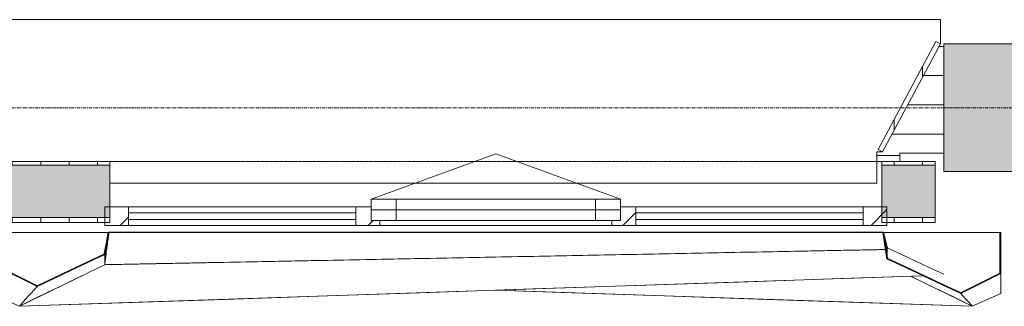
# Model space of a CAD drawing. Header units: millimetres. Extents: x -3388 to 301539, y -5590 to 54660.
# Tile 29 of 216: x 34326 to 37788, y 11901 to 12910. Entities that reach past the tile are written whole.
import ezdxf

# ---------------------------------------------------------------- set-up
doc = ezdxf.new("R2010")
doc.units = ezdxf.units.MM
doc.linetypes.add('Hidden_2', pattern=[2, 1, -1])
doc.linetypes.add('stramienlijn', pattern=[21, 12, -3, 3, -3])
for name, color, linetype, lineweight in [('A-DETL-MBND', 5, 'Continuous', 9), ('A-FLOR', 192, 'Continuous', 13), ('A-GENM', 13, 'Continuous', 9), ('A-GLAZ', 151, 'Continuous', 9), ('A-GLAZ-CURT', 52, 'Continuous', 9), ('A-GLAZ-CWMG', 51, 'Continuous', 9), ('A-WALL', 113, 'Continuous', 9), ('A-WALL-PATT', 111, 'Continuous', 18), ('S-COLS', 52, 'Continuous', 13), ('S-GRID', 1, 'Continuous', 9)]:
    doc.layers.add(name, color=color, linetype=linetype, lineweight=lineweight)
pattern_1 = [(90, (34200, 12196), (-100, 6e-15), [])]

# ---------------------------------------------------------------- blocks, each defined once
blk = doc.blocks.new('Prefab_Betonkolom_Rechthoekig - Prefab kolom rechthoekig 450x450-1702233-4e verdieping - bouwdeel 3_ 4_ 5')
at = {"layer": 'S-COLS', "lineweight": 9}
blk.add_hatch(color=254, dxfattribs=at).paths.add_polyline_path([(-225, -225), (225, -225), (225, 225), (-225, 225)], flags=0)
at = {"layer": 'S-COLS', "color": 8, "lineweight": 9}
for p, q in [((225, 225), (-225, 225)), ((-225, 225), (-225, -225)), ((225, -225), (225, 225)), ((-225, -225), (225, -225))]:
    blk.add_line(p, q, dxfattribs=at)
blk = doc.blocks.new('stadhuis Zoetermeer_constructie_4_rvt-1-4e verdieping - bouwdeel 3_ 4_ 5')
at = {"layer": 'A-DETL-MBND', "color": 254}
for p, q in [((37420, 12432), (37339, 12432)), ((37420, 12440), (37420, 12432)), ((37575, 12440), (37420, 12440)), ((37420, 12432), (37420, 12410.5))]:
    blk.add_line(p, q, dxfattribs=at)
at = {"layer": 'A-FLOR', "color": 8, "lineweight": 9}
blk.add_line((37392.6, 12507), (37575, 12507), dxfattribs=at)
at = {"lineweight": 9, "rotation": 270.0000000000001}
blk.add_blockref('Prefab_Betonkolom_Rechthoekig - Prefab kolom rechthoekig 450x450-1702233-4e verdieping - bouwdeel 3_ 4_ 5', (37800, 12600), dxfattribs=at)
blk = doc.blocks.new('Rectangular Mullion - 31_CWM_065x84-2930151-4e verdieping - bouwdeel 3_ 4_ 5')
at = {"layer": 'A-GLAZ-CWMG'}
for p, q in [((43692, 12251), (44491, 12251)), ((43692, 12186), (44491, 12186))]:
    blk.add_line(p, q, dxfattribs=at)
blk = doc.blocks.new('Rectangular Mullion - 31_CWM_065x84-V41-4e verdieping - bouwdeel 3_ 4_ 5')
at = {"layer": 'A-GLAZ-CWMG'}
h = blk.add_hatch(dxfattribs=at)
h.set_pattern_fill('FP_44', color=256, style=0, pattern_type=2)
h.set_pattern_definition([(45, (-37375, -12218.5), (-449.013, 449.013), []), (45, (-37216.25, -12218.5), (6e-14, 898.026), []), (45, (-37533.75, -12218.5), (6e-14, 898.026), [])])
h.paths.add_polyline_path([(-52.1, -32.5), (0, -32.5), (0, 32.5), (-84, 32.5), (-84, -32.5)], flags=0)
at = {"layer": 'A-GLAZ-CWMG', "lineweight": 18}
for p, q in [((0, 32.5), (-84, 32.5)), ((-84, 32.5), (-84, -32.5)), ((0, -32.5), (0, 32.5)), ((-84, -32.5), (0, -32.5))]:
    blk.add_line(p, q, dxfattribs=at)
blk = doc.blocks.new('System Panel - 31_CWP_glas_gevel-3643622-4e verdieping - bouwdeel 3_ 4_ 5')
at = {"layer": 'A-GLAZ-CURT', "lineweight": 13}
for p, q in [((399.5, 12), (-399.5, 12)), ((-399.5, 12), (-399.5, -12)), ((399.5, -12), (399.5, 12)), ((-399.5, -12), (399.5, -12))]:
    blk.add_line(p, q, dxfattribs=at)
blk = doc.blocks.new('31_WI_raam_1 - raam KADER GEVEL-3643624-4e verdieping - bouwdeel 3_ 4_ 5')
at = {"layer": 'A-GLAZ'}
for p, q in [((-350, 15), (-438, 15)), ((-438, 15), (-438, -60)), ((-350, -60), (-350, 15)), ((438, 15), (350, 15)), ((350, 15), (350, -60)), ((438, -60), (438, 15)), ((-438, -60), (-350, -60)), ((350, -60), (438, -60))]:
    blk.add_line(p, q, dxfattribs=at)
at = {"layer": 'A-GLAZ', "lineweight": 13}
for p, q in [((-438, -22.5), (-438, 15)), ((-438, 15), (438, 15)), ((438, 15), (438, -22.5)), ((438, -22.5), (-438, -22.5)), ((-438, -60), (-438, -22.5)), ((-438, -22.5), (438, -22.5)), ((438, -22.5), (438, -60)), ((438, -60), (-438, -60))]:
    blk.add_line(p, q, dxfattribs=at)
blk = doc.blocks.new('Rectangular Mullion - 31_CWM_065x84-V42-4e verdieping - bouwdeel 3_ 4_ 5')
at = {"layer": 'A-GLAZ-CWMG'}
h = blk.add_hatch(dxfattribs=at)
h.set_pattern_fill('FP_45', color=256, style=0, pattern_type=2)
h.set_pattern_definition([(135, (34625, -12218.5), (-449.013, -449.013), []), (135, (34466.25, -12218.5), (-898.026, 6e-14), []), (135, (34783.75, -12218.5), (-898.026, 6e-14), [])])
h.paths.add_polyline_path([(-64.1, -32.5), (-84, -32.5), (-84, 32.5), (0, 32.5), (0, -32.5)], flags=0)
at = {"layer": 'A-GLAZ-CWMG', "lineweight": 18}
for p, q in [((-84, 32.5), (0, 32.5)), ((-84, -32.5), (-84, 32.5)), ((0, 32.5), (0, -32.5)), ((0, -32.5), (-84, -32.5))]:
    blk.add_line(p, q, dxfattribs=at)
blk = doc.blocks.new('Rectangular Mullion - 31_CWM_065x84-V43-4e verdieping - bouwdeel 3_ 4_ 5')
at = {"layer": 'A-GLAZ-CWMG'}
h = blk.add_hatch(dxfattribs=at)
h.set_pattern_fill('FP_46', color=256, style=0, pattern_type=2)
h.set_pattern_definition([(135, (36450, -12218.5), (-449.013, -449.013), []), (135, (36291.25, -12218.5), (-898.026, 6e-14), []), (135, (36608.75, -12218.5), (-898.026, 6e-14), [])])
h.paths.add_polyline_path([(12, -32.5), (-42, -32.5), (-42, 32.5), (12, 32.5), (12, -15), (42, -15), (42, -32.5)], flags=0)
at = {"layer": 'A-GLAZ-CWMG', "lineweight": 18}
for p, q in [((-42, 32.5), (12, 32.5)), ((-42, -32.5), (-42, 32.5)), ((42, -32.5), (-42, -32.5)), ((42, -15), (42, -32.5))]:
    blk.add_line(p, q, dxfattribs=at)
blk = doc.blocks.new('Rectangular Mullion - 31_CWM_065x84-2930152-4e verdieping - bouwdeel 3_ 4_ 5')
at = {"layer": 'A-GLAZ-CWMG'}
for p, q in [((41909, 12251), (42708, 12251)), ((41909, 12186), (42708, 12186))]:
    blk.add_line(p, q, dxfattribs=at)
blk = doc.blocks.new('Rectangular Mullion - 31_CWM_065x84-V44-4e verdieping - bouwdeel 3_ 4_ 5')
at = {"layer": 'A-GLAZ-CWMG'}
h = blk.add_hatch(dxfattribs=at)
h.set_pattern_fill('FP_47', color=256, style=0, pattern_type=2)
h.set_pattern_definition([(135, (35550, -12218.5), (-449.013, -449.013), []), (135, (35391.25, -12218.5), (-898.026, 6e-14), []), (135, (35708.75, -12218.5), (-898.026, 6e-14), [])])
h.paths.add_polyline_path([(-42, -32.5), (-42, -15), (-12, -15), (-12, 32.5), (42, 32.5), (42, -32.5), (-12, -32.5)], flags=0)
at = {"layer": 'A-GLAZ-CWMG', "lineweight": 18}
for p, q in [((-12, 32.5), (42, 32.5)), ((42, 32.5), (42, -32.5)), ((-42, -32.5), (-42, -15)), ((42, -32.5), (-42, -32.5))]:
    blk.add_line(p, q, dxfattribs=at)
blk = doc.blocks.new('Rectangular Mullion - 31_CWM_065x84-2930149-4e verdieping - bouwdeel 3_ 4_ 5')
at = {"layer": 'A-GLAZ-CWMG'}
blk.add_line((43608, 12186), (42792, 12186), dxfattribs=at)
blk = doc.blocks.new('BI val - BI val-3643697-4e verdieping - bouwdeel 3_ 4_ 5')
at = {"layer": 'A-GLAZ', "lineweight": 13}
for p in [(-438, 37.5), (438, 37.5)]:
    blk.add_line(p, (0, 196.9), dxfattribs=at)
blk = doc.blocks.new('31_Gevelopening_v2 - Merk_A-01-V21-4e verdieping - bouwdeel 3_ 4_ 5')
at = {"layer": 'A-GLAZ', "linetype": 'Hidden_2'}
for p, q in [((-1357, -107.3), (-1339, -107.3)), ((1357, -107.3), (-1357, -107.3)), ((-1339, -107.3), (-1357, -107.3)), ((-908.3, -107.3), (-1336.2, -107.3)), ((1336.2, -107.3), (908.3, -107.3))]:
    blk.add_line(p, q, dxfattribs=at)
blk = doc.blocks.new('00_kader 3550x3250 - 00_kader 3550x3250-V46-4e verdieping - bouwdeel 3_ 4_ 5')
at = {"layer": 'A-GENM'}
for points in [[(34225, 12051.1), (34228, 12051.1), (34228, 12161), (34225, 12161), (34225, 12136.8)], [(34625, 12081.3), (34640, 12161), (34637.1, 12161.6), (34622.1, 12081.9)], [(34387.8, 11970.3), (34625, 12083.2), (34623.7, 12085.9), (34386.5, 11973.1)], [(34387.8, 11970.3), (34389.1, 11973), (34226.3, 12053.8), (34225, 12051.1), (34294, 12016.9)]]:
    blk.add_hatch(color=256, dxfattribs=at).paths.add_polyline_path(points, flags=0)
at = {"layer": 'A-GENM', "lineweight": 13}
for p, q in [((34228, 12161), (34225, 12161)), ((34225, 12161), (34225, 12051.1)), ((34228, 12051.1), (34228, 12161)), ((34640, 12161), (34637.1, 12161.6)), ((34622.1, 12081.9), (34625, 12081.3)), ((34226.3, 12053.8), (34225, 12051.1)), ((34225, 12051.1), (34387.8, 11970.3)), ((34225, 12051.1), (34228, 12051.1)), ((34389.1, 11973), (34226.3, 12053.8)), ((34386.5, 11973.1), (34387.8, 11970.3)), ((34387.8, 11970.3), (34389.1, 11973))]:
    blk.add_line(p, q, dxfattribs=at)
at = {"layer": 'A-GENM'}
for p, q in [((34637, 12161.4), (34637.1, 12161.6)), ((34640, 12161), (34640, 12161)), ((34625, 12077.2), (34625, 12081.3)), ((34225, 11946), (34225, 12051.1)), ((34625, 12050.4), (34625, 12053.2)), ((34625, 12047.2), (34625, 12048.8)), ((34225, 11946), (34228, 11944.7))]:
    blk.add_line(p, q, dxfattribs=at)
at = {"layer": 'A-GENM', "lineweight": 13, "flags": 128}
for points in [[(34637.1, 12161.6), (34629.5, 12121.7), (34622.1, 12081.9)], [(34625, 12081.3), (34632.5, 12121.2), (34640, 12161)], [(34623.7, 12085.9), (34564.4, 12057.7), (34505.1, 12029.5), (34445.8, 12001.3), (34386.5, 11973.1)], [(34387.8, 11970.3), (34447.1, 11998.6), (34506.4, 12026.8), (34565.7, 12055), (34625, 12083.2)], [(34625, 12083.2), (34624.4, 12084.6), (34623.7, 12085.9)]]:
    blk.add_lwpolyline(points, dxfattribs=at)
at = {"layer": 'A-GENM', "flags": 128}
for points in [[(34225, 12051.1), (34225, 12033.6), (34225, 12016.1), (34225, 11998.6), (34225, 11981), (34225, 11963.5), (34225, 11946)], [(34557.4, 12014.5), (34575, 12023), (34625, 12047.2)], [(34625, 12057.2), (34625, 12059.2), (34625, 12065.2), (34625, 12071.2), (34625, 12075.6)], [(34325, 11901.8), (34375, 11926), (34425, 11950.3), (34475, 11974.5), (34525, 11998.8), (34554.8, 12013.2)], [(34387.8, 11970.3), (34377.3, 11958.9), (34366.9, 11947.5), (34356.4, 11936.1), (34345.9, 11924.6), (34335.5, 11913.2), (34325, 11901.8)], [(34325, 11901.8), (34335.5, 11913.2), (34345.9, 11924.6), (34356.4, 11936.1), (34366.9, 11947.5), (34377.3, 11958.9), (34387.8, 11970.3)]]:
    blk.add_lwpolyline(points, dxfattribs=at)
at = {"layer": 'A-GENM'}
blk.add_open_spline([(34625, 12047.3), (34626.3, 12056.8), (34628.7, 12075.7), (34632.5, 12104.1), (34636.3, 12132.6), (34638.7, 12151.5), (34640, 12161)], degree=3, dxfattribs=at)
for points, knots in [([(34627.9, 12092.3), (34627.2, 12086.9), (34626.2, 12079.5), (34625.3, 12072.2), (34625, 12070.2)], [0.6076933, 0.6076933, 0.6076933, 0.6076933, 0.75, 0.801804, 0.801804, 0.801804, 0.801804]), ([(34625, 12081.3), (34625, 12079.4), (34625, 12075.6), (34625, 12070), (34625, 12064.3), (34625, 12059.6), (34625, 12055.8), (34625, 12053.4), (34625, 12051.5), (34625, 12050.1), (34625, 12048.9), (34625, 12048.1), (34625, 12047.6), (34625, 12047.4), (34625, 12047.3)], [0, 0, 0, 0, 0.166667, 0.333333, 0.5, 0.666667, 0.75, 0.833333, 0.875, 0.916667, 0.958333, 0.979167, 0.989583, 1, 1, 1, 1]), ([(34629.9, 12107.3), (34629.8, 12106.4), (34629.2, 12102), (34628.6, 12097.6), (34628.1, 12094.1)], [0.4754928, 0.4754928, 0.4754928, 0.4754928, 0.5, 0.5919806, 0.5919806, 0.5919806, 0.5919806])]:
    blk.add_open_spline(points, degree=3, knots=knots, dxfattribs=at)
blk = doc.blocks.new('00_kader 3550x3250 - 00_kader 3550x3250-V34-4e verdieping - bouwdeel 3_ 4_ 5')
at = {"layer": 'A-GENM'}
for points in [[(44575, 12067), (44578, 12067.4), (44563, 12161.5), (44560, 12161), (44567.5, 12114)], [(44972, 12015.9), (44975, 12015.9), (44975, 12161), (44972, 12161), (44972, 12136.8)], [(44834.4, 11946.1), (44835.7, 11948.8), (44576.3, 12070.8), (44575, 12068.1), (44829.4, 11948.5)], [(44834.4, 11946.1), (44975, 12015.9), (44973.7, 12018.6), (44833.1, 11948.8)]]:
    blk.add_hatch(color=256, dxfattribs=at).paths.add_polyline_path(points, flags=0)
for p, q in [((41837, 12161), (41428, 12161)), ((44562.9, 12161.7), (44560, 12161)), ((44562.9, 12161.7), (44560, 12161)), ((44560, 12161), (44560, 12161)), ((44972, 12161), (44563, 12161)), ((44569.6, 12100.9), (41825, 12047.5)), ((44575, 12101), (44572.6, 12101)), ((44574.9, 12103.7), (44576.3, 12103.1)), ((44575, 12104), (44575.8, 12105.6)), ((44575, 12102.8), (44575, 12104)), ((44575, 12104), (44576.3, 12103.4)), ((44575, 12101), (44575, 12102.4)), ((44576.3, 12101.3), (44575, 12101)), ((44576.3, 12100.4), (44575, 12101)), ((44575, 12086), (44575, 12091.9)), ((44576.3, 12106.7), (44576.3, 12104.1)), ((41754.8, 12013.2), (41525, 11900.9)), ((41525, 11900.9), (44701.7, 12008.5)), ((41425, 11946), (41424.9, 11948.7)), ((41525, 11900.9), (41425, 11946))]:
    blk.add_line(p, q, dxfattribs=at)
at = {"layer": 'A-GENM', "lineweight": 13}
for p, q in [((44563, 12161.5), (44560, 12161)), ((44972, 12161), (44972, 12015.9)), ((44975, 12161), (44972, 12161)), ((44975, 12015.9), (44975, 12161)), ((44575, 12067), (44578, 12067.4)), ((44578, 12067.4), (44577.5, 12070.2)), ((44973.7, 12018.6), (44833.1, 11948.8)), ((44834.4, 11946.1), (44975, 12015.9)), ((44972, 12015.9), (44975, 12015.9)), ((44975, 12015.9), (44973.7, 12018.6)), ((44833.1, 11948.8), (44834.4, 11946.1)), ((44834.4, 11946.1), (44835.7, 11948.8))]:
    blk.add_line(p, q, dxfattribs=at)
at = {"layer": 'A-GENM', "lineweight": 13, "flags": 128}
for points in [[(44560, 12161), (44567.5, 12114), (44575, 12067)], [(44577.5, 12070.2), (44573, 12098.8), (44568, 12130.1), (44563, 12161.5)], [(44576.3, 12070.8), (44575.6, 12069.4), (44575, 12068.1)], [(44575, 12068.1), (44639.8, 12037.6), (44704.7, 12007.1), (44769.5, 11976.6), (44834.4, 11946.1)], [(44835.7, 11948.8), (44770.8, 11979.3), (44706, 12009.8), (44641.1, 12040.3), (44576.3, 12070.8)]]:
    blk.add_lwpolyline(points, dxfattribs=at)
at = {"layer": 'A-GENM', "flags": 128}
for points in [[(44575, 12093.5), (44575, 12098), (44575, 12102.3)], [(44775.5, 12014.1), (44726.3, 12036.9), (44676.3, 12060.2), (44626.3, 12083.4), (44576.3, 12106.7)], [(44576.3, 12103.2), (44576.3, 12100.7), (44576.3, 12096.6)], [(44576.3, 12094.7), (44576.3, 12088.7), (44576.3, 12086.5)], [(44576.3, 12084.4), (44576.3, 12082.7), (44576.3, 12078)], [(44701.7, 12008.5), (44413.9, 11998.8), (44052.8, 11986.5), (43691.7, 11974.3), (43330.6, 11962), (42969.4, 11949.8), (42608.3, 11937.6), (42247.2, 11925.3), (41886.1, 11913.1), (41525, 11900.9)]]:
    blk.add_lwpolyline(points, dxfattribs=at)
at = {"layer": 'A-GENM'}
for points in [[(41840, 12161), (41838.8, 12151.5), (41836.2, 12132.6), (41832.5, 12104.3), (41828.8, 12075.9), (41826.2, 12057), (41825, 12047.5)], [(44572.6, 12101), (44573.4, 12101), (44574.2, 12101), (44575, 12101)]]:
    blk.add_open_spline(points, degree=3, dxfattribs=at)
for points, knots in [([(41825.3, 12050.2), (41825.8, 12054.2), (41827, 12062.9), (41829.4, 12081), (41832.5, 12104.7), (41835.6, 12128.3), (41838.1, 12146.8), (41839.3, 12155.8), (41839.8, 12160)], [0.0204996, 0.0204996, 0.0204996, 0.0204996, 0.125, 0.25, 0.5, 0.75, 0.875, 0.9880906, 0.9880906, 0.9880906, 0.9880906]), ([(41840, 12161.4), (41846.3, 12161.4), (41858.9, 12161.4), (41884.1, 12161.4), (41928.1, 12161.4), (41991.1, 12161.4), (42066.7, 12161.4), (42167.4, 12161.4), (42293.3, 12161.4), (42494.8, 12161.4), (42746.7, 12161.5), (43048.9, 12161.5), (43351.1, 12161.5), (43653.3, 12161.6), (43905.2, 12161.6), (44106.7, 12161.6), (44232.6, 12161.7), (44333.3, 12161.7), (44408.9, 12161.7), (44471.9, 12161.7), (44515.9, 12161.7), (44541.1, 12161.7), (44553.7, 12161.7), (44560, 12161.7)], [0, 0, 0, 0, 0.006944, 0.013889, 0.027778, 0.055556, 0.083333, 0.111111, 0.166667, 0.222222, 0.333333, 0.444444, 0.555556, 0.666667, 0.777778, 0.833333, 0.888889, 0.916667, 0.944444, 0.972222, 0.986111, 0.993056, 1, 1, 1, 1]), ([(44560, 12161), (44553.7, 12161), (44541.1, 12161), (44515.9, 12161), (44471.9, 12161), (44408.9, 12161), (44333.3, 12161), (44232.6, 12161), (44106.7, 12161), (43955.6, 12161), (43804.4, 12161), (43603, 12161), (43351.1, 12161), (43048.9, 12161), (42797, 12161), (42595.6, 12161), (42444.4, 12161), (42293.3, 12161), (42167.4, 12161), (42066.7, 12161), (42003.7, 12161), (41953.3, 12161), (41915.6, 12161), (41884.1, 12161), (41862, 12161), (41849.4, 12161), (41843.2, 12161), (41840, 12161)], [0, 0, 0, 0, 0.0069444, 0.0138889, 0.0277778, 0.0555556, 0.0833333, 0.1111111, 0.1666667, 0.2222222, 0.2777778, 0.3333333, 0.4444444, 0.5555556, 0.6666667, 0.7222222, 0.7777778, 0.8333333, 0.8888889, 0.9166667, 0.9444444, 0.9583333, 0.9722222, 0.9861111, 0.9930556, 0.9965278, 1, 1, 1, 1]), ([(44576.7, 12106.5), (44576.5, 12107.4), (44575.6, 12110.8), (44574.2, 12116.7), (44572.3, 12124.2), (44569.8, 12134.2), (44567.3, 12144.2), (44565.1, 12153), (44563.8, 12158), (44563.2, 12160.5), (44562.9, 12161.7)], [0.0793109, 0.0793109, 0.0793109, 0.0793109, 0.125, 0.25, 0.375, 0.5, 0.75, 0.875, 0.9375, 1, 1, 1, 1]), ([(44562.9, 12161.7), (44562.9, 12161.7), (44562.9, 12161.7), (44562.9, 12161.7), (44562.9, 12161.7), (44562.9, 12161.7), (44562.9, 12161.7), (44562.9, 12161.7), (44562.9, 12161.6), (44562.9, 12161.6), (44562.9, 12161.6), (44563, 12161.5), (44563, 12161.5)], [0, 0, 0, 0, 0.0104167, 0.0208333, 0.0416667, 0.0833333, 0.125, 0.1666667, 0.25, 0.3333333, 0.5, 0.6666667, 0.6666667, 0.6666667, 0.6666667]), ([(44568.1, 12129.4), (44568.5, 12127.6), (44569.6, 12123.4), (44571.2, 12116.7), (44572.9, 12109.9), (44574, 12105.6), (44574.5, 12103.7)], [0.5393624, 0.5393624, 0.5393624, 0.5393624, 0.625, 0.75, 0.875, 0.9667662, 0.9667662, 0.9667662, 0.9667662]), ([(44575, 12101), (44574.4, 12103.6), (44573.1, 12108.5), (44571.3, 12116), (44569.7, 12122.3), (44568.7, 12126.1), (44568.4, 12127.5)], [0, 0, 0, 0, 0.125, 0.25, 0.375, 0.4409543, 0.4409543, 0.4409543, 0.4409543]), ([(44568.4, 12127.5), (44568.7, 12126.1), (44569.7, 12122.3), (44571.3, 12116), (44572.8, 12109.7), (44574.1, 12104.8), (44574.7, 12102.3), (44575, 12101)], [0.5589834, 0.5589834, 0.5589834, 0.5589834, 0.625, 0.75, 0.875, 0.9375, 1, 1, 1, 1]), ([(41825, 12047.5), (41831.4, 12047.6), (41844.1, 12047.9), (41869.6, 12048.4), (41914.1, 12049.3), (41977.8, 12050.5), (42054.2, 12052), (42156, 12054), (42283.3, 12056.4), (42487, 12060.4), (42741.7, 12065.4), (43047.2, 12071.3), (43352.8, 12077.2), (43607.4, 12082.2), (43811.1, 12086.1), (43963.9, 12089.1), (44116.7, 12092.1), (44244, 12094.6), (44345.8, 12096.5), (44422.2, 12098), (44485.9, 12099.3), (44530.4, 12100.1), (44554.1, 12100.6), (44565, 12100.8), (44569.6, 12100.9)], [0, 0, 0, 0, 0.0069444, 0.0138889, 0.0277778, 0.0555556, 0.0833333, 0.1111111, 0.1666667, 0.2222222, 0.3333333, 0.4444444, 0.5555556, 0.6666667, 0.7222222, 0.7777778, 0.8333333, 0.8888889, 0.9166667, 0.9444444, 0.9722222, 0.9861111, 0.9930556, 0.9980313, 0.9980313, 0.9980313, 0.9980313]), ([(44575, 12101), (44575, 12100.9), (44575, 12100.6), (44575, 12100.2), (44575, 12099.3), (44575, 12098.2), (44575, 12096.7), (44575, 12095.2), (44575, 12094.1), (44575, 12093.5)], [0, 0, 0, 0, 0.0104167, 0.0208333, 0.0416667, 0.0833333, 0.125, 0.1666667, 0.2195591, 0.2195591, 0.2195591, 0.2195591]), ([(44575, 12091.9), (44575, 12091.2), (44575, 12089.2), (44575, 12087.2), (44575, 12086)], [0.2667968, 0.2667968, 0.2667968, 0.2667968, 0.3333333, 0.4406073, 0.4406073, 0.4406073, 0.4406073])]:
    blk.add_open_spline(points, degree=3, knots=knots, dxfattribs=at)
blk = doc.blocks.new('00_kader 3550x3250 - 00_kader 3550x3250-V120-4e verdieping - bouwdeel 3_ 4_ 5')
at = {"layer": 'A-DETL-MBND'}
for p, q in [((41837, 12161.4), (41837, 12161.5)), ((41837.1, 12161.7), (41839.9, 12161)), ((41839.9, 12161), (41837.1, 12161.7)), ((44875, 11900.9), (44657.8, 12007)), ((43200, 11957.6), (44875, 11900.9)), ((44975, 11946), (44875, 11900.9)), ((44975.1, 11948.7), (44975, 11946))]:
    blk.add_line(p, q, dxfattribs=at)
at = {"layer": 'A-DETL-MBND', "flags": 128}
blk.add_lwpolyline([(44875, 11900.9), (44513.9, 11913.1), (44152.8, 11925.3), (43791.7, 11937.6), (43430.6, 11949.8), (43200, 11957.6)], dxfattribs=at)
at = {"layer": 'A-DETL-MBND'}
for points, knots in [([(41837.1, 12161.6), (41837.1, 12161.6), (41837.1, 12161.6), (41837.1, 12161.7), (41837.1, 12161.7), (41837.1, 12161.7), (41837.1, 12161.7), (41837.1, 12161.7), (41837.1, 12161.7), (41837.1, 12161.7), (41837.1, 12161.7)], [0.7777778, 0.7777778, 0.7777778, 0.7777778, 0.8333333, 0.8888889, 0.9166667, 0.9444444, 0.9722222, 0.9861111, 0.9930556, 1, 1, 1, 1]), ([(41840, 12161.7), (41846.3, 12161.7), (41858.9, 12161.7), (41884.1, 12161.7), (41928.1, 12161.7), (41991.1, 12161.7), (42066.7, 12161.7), (42167.4, 12161.7), (42293.3, 12161.6), (42494.8, 12161.6), (42734.1, 12161.6), (42923, 12161.5), (43011.1, 12161.5)], [0, 0, 0, 0, 0.0069444, 0.0138889, 0.0277778, 0.0555556, 0.0833333, 0.1111111, 0.1666667, 0.2222222, 0.3333333, 0.430554, 0.430554, 0.430554, 0.430554])]:
    blk.add_open_spline(points, degree=3, knots=knots, dxfattribs=at)
blk = doc.blocks.new('00_kader 3550x3250 - 00_kader 3550x3250-V121-4e verdieping - bouwdeel 3_ 4_ 5')
at = {"layer": 'A-DETL-MBND'}
for p, q in [((44562.9, 12161.7), (44560, 12161)), ((44560.2, 12161), (44562.9, 12161.7)), ((44975, 12015.9), (44975, 11946)), ((44972, 11944.7), (44975, 11946))]:
    blk.add_line(p, q, dxfattribs=at)
at = {"layer": 'A-DETL-MBND', "flags": 128}
for points in [[(44975, 11946), (44975, 11965.4), (44975, 11984.9), (44975, 12004.3), (44975, 12015.9)], [(44657.9, 12007), (44675, 11998.8), (44725, 11974.5), (44775, 11950.3), (44825, 11926), (44875, 11901.8)], [(44875, 11901.8), (44863.9, 11913.9), (44852.8, 11926), (44841.7, 11938.2), (44834.4, 11946.1)], [(44834.4, 11946.1), (44841.7, 11938.2), (44852.8, 11926), (44863.9, 11913.9), (44875, 11901.8)]]:
    blk.add_lwpolyline(points, dxfattribs=at)
at = {"layer": 'A-DETL-MBND'}
blk.add_open_spline([(41862.6, 12161.4), (41861.3, 12161.4), (41853.8, 12161.4), (41846.3, 12161.4), (41840, 12161.4)], degree=3, knots=[0.991697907, 0.991697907, 0.991697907, 0.991697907, 0.993055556, 1, 1, 1, 1], dxfattribs=at)

msp = doc.modelspace()

# ---------------------------------------------------------------- hatches: boundary and pattern name
at = {"layer": 'A-WALL'}
h = msp.add_hatch(dxfattribs=at)
h.set_pattern_fill('FP_7', color=256, style=0, pattern_type=2)
h.set_pattern_definition([(90, (0, 0), (-100, 6e-15), [])])
h.paths.add_polyline_path([(31040.5719, 12445.0177), (31056.4384, 12453.518), (30852.8676, 12833.5009), (30837.0011, 12825.0006), (31001.7376, 12517.5053)], flags=0)
h.paths.add_polyline_path([(37359.4303, 12445.0177), (37563.0011, 12825.0006), (37547.1346, 12833.5009), (37343.5638, 12453.518)], flags=0)
at = {"layer": 'A-WALL-PATT', "lineweight": 9}
h = msp.add_hatch(dxfattribs=at)
h.set_pattern_fill('FP_48', color=256, angle=-90, style=0, pattern_type=2)
h.set_pattern_definition(pattern_1)
h.paths.add_polyline_path([(33898.9585, 12398), (34643, 12398), (34643, 12410.5), (33757, 12410.5), (33757, 12398)], flags=0)
h.paths.add_polyline_path([(37545, 12398), (37545, 12410.5), (37357, 12410.5), (37357, 12398)], flags=0)
h.paths.add_polyline_path([(31043, 12398), (31043, 12410.5), (30855, 12410.5), (30855, 12398), (31001.7376, 12398)], flags=0)
at = {"layer": 'A-WALL-PATT', "lineweight": 5}
h = msp.add_hatch(color=256, dxfattribs=at)
h.paths.add_polyline_path([(31043, 12214), (31043, 12398), (30855, 12398), (30855, 12214), (31001.7376, 12214)], flags=0)
h.paths.add_polyline_path([(37357, 12214), (37545, 12214), (37545, 12398), (37357, 12398)], flags=0)
h.paths.add_polyline_path([(34425.7259, 12214), (34643, 12214), (34643, 12398), (33757, 12398), (33757, 12214), (33898.9585, 12214)], flags=0)
at = {"layer": 'A-WALL-PATT', "lineweight": 9}
h = msp.add_hatch(dxfattribs=at)
h.set_pattern_fill('FP_48', color=256, angle=-90, style=0, pattern_type=2)
h.set_pattern_definition(pattern_1)
h.paths.add_polyline_path([(33898.9585, 12196), (34643, 12196), (34643, 12214), (33757, 12214), (33757, 12196)], flags=0)
h.paths.add_polyline_path([(37545, 12196), (37545, 12214), (37357, 12214), (37357, 12196)], flags=0)
h.paths.add_polyline_path([(31043, 12196), (31043, 12214), (30855, 12214), (30855, 12196), (31001.7376, 12196)], flags=0)

# ---------------------------------------------------------------- linework, layer by layer
at = {"layer": 'A-FLOR', "color": 55, "lineweight": 9}
msp.add_line((37447.8173, 12610), (37575, 12610), dxfattribs=at)
at = {"layer": 'A-WALL'}
for p, q in [((37563.0011, 12909.9996), (34212.5, 12909.9996)), ((37563.0011, 12825.0006), (37563.0011, 12909.9996)), ((37557.6434, 12815), (37575, 12815)), ((37575, 12713), (37502.9982, 12713)), ((37339.0011, 12334.9993), (37339.0011, 12444.9993)), ((37339.0011, 12444.9993), (37359.4204, 12444.9993)), ((37339.0011, 12410.5), (37357, 12410.5)), ((34643, 12334.9993), (37339.0011, 12334.9993))]:
    msp.add_line(p, q, dxfattribs=at)
at = {"layer": 'A-WALL', "lineweight": 18}
for p, q in [((37547.1346, 12833.5009), (37343.5638, 12453.518)), ((37359.4303, 12445.0177), (37563.0011, 12825.0006)), ((37563.0011, 12825.0006), (37547.1346, 12833.5009)), ((37343.5638, 12453.518), (37359.4303, 12445.0177)), ((34643, 12410.5), (33757, 12410.5)), ((34643, 12398), (33757, 12398)), ((34643, 12196), (34643, 12410.5)), ((37545, 12410.5), (37357, 12410.5)), ((37357, 12410.5), (37357, 12196)), ((37545, 12398), (37357, 12398)), ((37545, 12196), (37545, 12410.5)), ((34643, 12214), (33757, 12214)), ((33757, 12196), (34643, 12196)), ((37545, 12214), (37357, 12214)), ((37357, 12196), (37545, 12196))]:
    msp.add_line(p, q, dxfattribs=at)
at = {"layer": 'S-GRID', "linetype": 'stramienlijn'}
msp.add_line((130950, 12600), (-2788.087, 12600), dxfattribs=at)

# ---------------------------------------------------------------- block references
at = {"lineweight": 5}
msp.add_blockref('stadhuis Zoetermeer_constructie_4_rvt-1-4e verdieping - bouwdeel 3_ 4_ 5', (0, 0), dxfattribs=at)
at = {"layer": 'A-GENM'}
for name, p in [('00_kader 3550x3250 - 00_kader 3550x3250-V34-4e verdieping - bouwdeel 3_ 4_ 5', (-7200, 0)), ('00_kader 3550x3250 - 00_kader 3550x3250-V46-4e verdieping - bouwdeel 3_ 4_ 5', (0, 0)), ('00_kader 3550x3250 - 00_kader 3550x3250-V120-4e verdieping - bouwdeel 3_ 4_ 5', (-7200, 0)), ('00_kader 3550x3250 - 00_kader 3550x3250-V121-4e verdieping - bouwdeel 3_ 4_ 5', (-7200, 0))]:
    msp.add_blockref(name, p, dxfattribs=at)
at = {"layer": 'A-GLAZ'}
msp.add_blockref('BI val - BI val-3643697-4e verdieping - bouwdeel 3_ 4_ 5', (36000, 12241), dxfattribs=at)
at = {"layer": 'A-GLAZ', "rotation": 180}
for name, p in [('31_Gevelopening_v2 - Merk_A-01-V21-4e verdieping - bouwdeel 3_ 4_ 5', (36000, 12303.25)), ('31_WI_raam_1 - raam KADER GEVEL-3643624-4e verdieping - bouwdeel 3_ 4_ 5', (36000, 12218.5))]:
    msp.add_blockref(name, p, dxfattribs=at)
at = {"layer": 'A-GLAZ-CURT', "rotation": 180}
for p in [(35108.5, 12218.5), (36891.5, 12218.5)]:
    msp.add_blockref('System Panel - 31_CWP_glas_gevel-3643622-4e verdieping - bouwdeel 3_ 4_ 5', p, dxfattribs=at)
at = {"layer": 'A-GLAZ-CWMG', "extrusion": (0, 0, -1)}
for name, p in [('Rectangular Mullion - 31_CWM_065x84-V42-4e verdieping - bouwdeel 3_ 4_ 5', (-34625, 12218.5)), ('Rectangular Mullion - 31_CWM_065x84-V44-4e verdieping - bouwdeel 3_ 4_ 5', (-35550, 12218.5)), ('Rectangular Mullion - 31_CWM_065x84-V43-4e verdieping - bouwdeel 3_ 4_ 5', (-36450, 12218.5))]:
    msp.add_blockref(name, p, dxfattribs=at)
at = {"layer": 'A-GLAZ-CWMG'}
for name, p in [('Rectangular Mullion - 31_CWM_065x84-2930152-4e verdieping - bouwdeel 3_ 4_ 5', (-7200, 0)), ('Rectangular Mullion - 31_CWM_065x84-2930151-4e verdieping - bouwdeel 3_ 4_ 5', (-7200, 0)), ('Rectangular Mullion - 31_CWM_065x84-V41-4e verdieping - bouwdeel 3_ 4_ 5', (37375, 12218.5)), ('Rectangular Mullion - 31_CWM_065x84-2930149-4e verdieping - bouwdeel 3_ 4_ 5', (-7200, 0))]:
    msp.add_blockref(name, p, dxfattribs=at)

doc.saveas('drawing.dxf')
